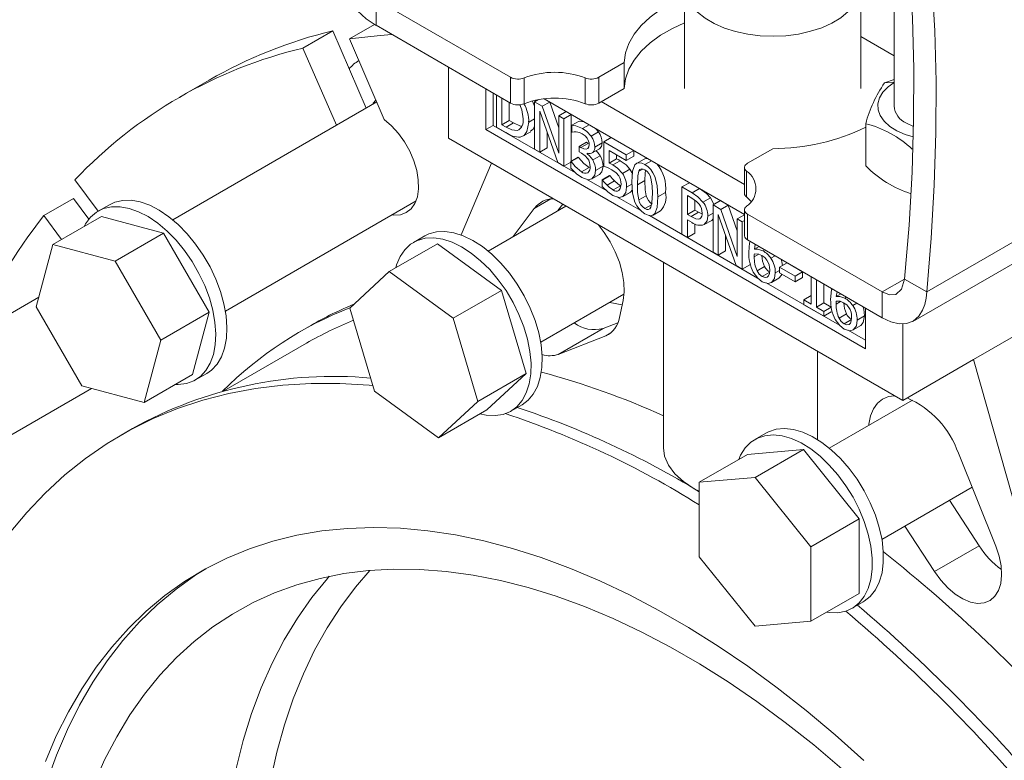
# Model space of a CAD drawing. Header units: millimetres. Extents: x 195 to 7681, y 65 to 5395.
# Tile 25 of 80: x 1307 to 1494, y 3596 to 3736. Entities that reach past the tile are written whole.
import ezdxf

# ---------------------------------------------------------------- set-up
doc = ezdxf.new("R2010")
doc.units = ezdxf.units.MM
doc.layers.add('COTAS', color=1, linetype='Continuous')
doc.styles.add('SLDTEXTSTYLE4', font='TXT', dxfattribs={"width": 0.605})
doc.dimstyles.new('SLDDIMSTYLE0', dxfattribs={"dimtxt": 45.5, "dimasz": 45.5, "dimexe": 0, "dimexo": 0.0625, "dimgap": 11.375, "dimtad": 1, "dimdec": 0, "dimrnd": 1e-09, "dimzin": 12, "dimdsep": 46, "dimtxsty": 'SLDTEXTSTYLE4', "dimsah": 1, "dimcen": 0.09, "dimadec": 0, "dimazin": 3, "dimtfac": 1, "dimtdec": 0, "dimtofl": 0, "dimtmove": 0, "dimatfit": 3, "dimfxl": 1, "dimfrac": 2, "dimtolj": 1, "dimtzin": 12, "dimarcsym": 0})

# ---------------------------------------------------------------- blocks, each defined once
blk = doc.blocks.new('_D_2')
at = {"layer": 'COTAS', "ltscale": 13, "transparency": 16777216}
for p, q in [((675.29, 3946.24), (361.5, 3765.09)), ((370.69, 3770.4), (1156.61, 3316.69)), ((1461.21, 3492.54), (1147.41, 3311.39))]:
    blk.add_line(p, q, dxfattribs=at)
for points in [[(370.69, 3770.4), (399.36, 3745.76), (406.36, 3757.88)], [(1156.61, 3316.69), (1127.93, 3341.33), (1120.93, 3329.21)]]:
    blk.add_solid(points, dxfattribs=at)
at = {"layer": 'COTAS', "ltscale": 13, "transparency": 16777216, "insert": (732.77, 3629.1), "char_height": 45.5, "attachment_point": 1, "rotation": 330.0027, "style": 'SLDTEXTSTYLE4'}
blk.add_mtext('1111', dxfattribs=at)

msp = doc.modelspace()

# ---------------------------------------------------------------- linework, layer by layer
at = {"color": 7, "linetype": 'Continuous', "lineweight": 18, "ltscale": 13}
for p, q in [((1433.54, 3742.64), (1433.54, 3723.04)), ((1467.04, 3723.04), (1467.04, 3742.64)), ((1374.94, 3739.95), (1400.51, 3725.18)), ((1374.94, 3739.95), (1374.94, 3735.05)), ((1473.36, 3738.8), (1473.36, 3719.74)), ((1366.72, 3734.01), (1361.06, 3730.74)), ((1366.72, 3734.01), (1373.08, 3719.35)), ((1374.67, 3735.22), (1369.88, 3732.46)), ((1400.51, 3720.28), (1374.94, 3735.05)), ((1376.5, 3717.2), (1369.88, 3732.46)), ((1467.04, 3732.91), (1473.36, 3729.26)), ((1361.06, 3730.74), (1367.42, 3716.08)), ((1371.67, 3728.35), (1371.66, 3728.34)), ((1388.73, 3727.09), (1388.73, 3713.61)), ((1417.25, 3725.18), (1422.05, 3727.96)), ((1422.05, 3727.96), (1422.05, 3723.06)), ((1343.24, 3724.65), (1337.58, 3721.38)), ((1400.51, 3725.18), (1400.51, 3720.28)), ((1403.09, 3720.16), (1403.09, 3725.06)), ((1414.67, 3725.06), (1414.67, 3720.16)), ((1417.25, 3720.28), (1417.25, 3725.18)), ((1471.56, 3724.1), (1473.36, 3724.74)), ((1395.8, 3715.25), (1395.8, 3723.01)), ((1422.05, 3723.06), (1417.25, 3720.28)), ((1471.56, 3724.1), (1473.36, 3724.26)), ((1397.21, 3716.06), (1397.21, 3722.19)), ((1397.81, 3721.85), (1397.81, 3715.72)), ((1398.84, 3716.16), (1398.84, 3721.25)), ((1405.82, 3720.95), (1405.06, 3720.51)), ((1406.86, 3721.11), (1444.95, 3699.12)), ((1406.86, 3721.11), (1407.95, 3720.48)), ((1375.07, 3720.5), (1336.32, 3698.12)), ((1400.26, 3720.43), (1400.26, 3716.97)), ((1405.06, 3720.51), (1405.06, 3711.53)), ((1406.53, 3719.67), (1405.06, 3720.51)), ((1407.95, 3720.48), (1406.53, 3719.67)), ((1409.67, 3710.75), (1406.53, 3719.67)), ((1407.95, 3720.48), (1409.67, 3715.59)), ((1444.95, 3704.84), (1417.72, 3720.56)), ((1405.06, 3717.31), (1403.94, 3716.66)), ((1406.03, 3718.72), (1409.47, 3708.99)), ((1406.03, 3710.98), (1406.03, 3718.72)), ((1411.08, 3718.68), (1409.67, 3717.86)), ((1409.67, 3717.86), (1409.67, 3710.75)), ((1410.63, 3717.3), (1409.67, 3717.86)), ((1412.04, 3718.12), (1410.63, 3717.3)), ((1410.63, 3708.32), (1410.63, 3717.3)), ((1411.08, 3718.68), (1412.04, 3718.12)), ((1412.04, 3718.12), (1412.04, 3709.28)), ((1395.8, 3715.25), (1397.21, 3716.06)), ((1467.92, 3673.61), (1395.8, 3715.25)), ((1412.86, 3707.03), (1397.21, 3716.06)), ((1397.81, 3715.72), (1399.6, 3714.69)), ((1400.26, 3716.97), (1398.84, 3716.16)), ((1399.63, 3715.7), (1398.84, 3716.16)), ((1401.04, 3716.52), (1399.63, 3715.7)), ((1400.26, 3716.97), (1401.04, 3716.52)), ((1413.55, 3716.88), (1412.14, 3716.07)), ((1412.14, 3716.07), (1412.14, 3714.79)), ((1413.55, 3716.88), (1414.47, 3716.72)), ((1415.42, 3716.17), (1414.17, 3715.45)), ((1416.66, 3715.46), (1417.22, 3714.81)), ((1467.98, 3716.37), (1467.98, 3708.36)), ((1475.7, 3716.48), (1477.05, 3715.85)), ((1475.7, 3716.48), (1475.7, 3716.48)), ((1388.73, 3713.61), (1475, 3663.81)), ((1402.91, 3714.04), (1404.32, 3714.85)), ((1407.44, 3714.72), (1407.44, 3711.79)), ((1412.14, 3714.79), (1412.2, 3714.76)), ((1417.22, 3714.81), (1415.8, 3713.99)), ((1419.64, 3713.73), (1418.23, 3712.92)), ((1419.64, 3713.73), (1423.91, 3711.27)), ((1479.59, 3684.43), (1532.62, 3715.05)), ((1405.06, 3711.53), (1406.03, 3710.98)), ((1407.44, 3711.79), (1406.03, 3710.98)), ((1414.92, 3712.85), (1413.51, 3712.03)), ((1413.51, 3712.03), (1413.51, 3711.03)), ((1413.86, 3711.83), (1413.51, 3712.03)), ((1415.27, 3712.64), (1413.86, 3711.83)), ((1414.92, 3712.85), (1415.27, 3712.64)), ((1415.98, 3710.81), (1417.4, 3711.63)), ((1417.91, 3712.75), (1416.5, 3711.93)), ((1418.23, 3712.92), (1418.23, 3708.29)), ((1422.49, 3710.45), (1418.23, 3712.92)), ((1445.53, 3708.86), (1450.34, 3711.63)), ((1413.34, 3710.03), (1411.92, 3709.21)), ((1413.41, 3709.98), (1412, 3709.17)), ((1413.34, 3710.03), (1413.41, 3709.98)), ((1413.51, 3711.03), (1413.95, 3710.78)), ((1415.06, 3710.67), (1415.06, 3710.76)), ((1417.52, 3710.3), (1416.11, 3709.48)), ((1419.23, 3711.28), (1422.49, 3709.4)), ((1419.23, 3708.89), (1419.23, 3711.28)), ((1420.64, 3709.7), (1419.23, 3708.89)), ((1420.64, 3710.47), (1420.64, 3709.7)), ((1423.91, 3711.27), (1422.49, 3710.45)), ((1422.49, 3709.4), (1422.49, 3710.45)), ((1423.91, 3710.21), (1422.49, 3709.4)), ((1423.91, 3711.27), (1423.91, 3710.21)), ((1425.85, 3709.65), (1424.44, 3708.83)), ((1476.92, 3678.83), (1530.33, 3709.66)), ((1396.9, 3708.9), (1391.14, 3695.24)), ((1409.47, 3708.99), (1410.63, 3708.32)), ((1411.92, 3709.07), (1410.63, 3708.32)), ((1411.92, 3709.21), (1411.92, 3707.94)), ((1412, 3709.17), (1411.92, 3709.21)), ((1415.4, 3708.05), (1413.98, 3707.24)), ((1418.06, 3708.33), (1416.65, 3707.51)), ((1421.35, 3709.35), (1419.93, 3708.53)), ((1423.15, 3707.75), (1421.74, 3706.93)), ((1425.62, 3707.77), (1424.86, 3707.33)), ((1427.27, 3709.33), (1426.02, 3708.6)), ((1444.95, 3708.04), (1444.95, 3703.14)), ((1417.38, 3706.7), (1415.96, 3705.88)), ((1419.32, 3706.53), (1417.9, 3705.71)), ((1419.39, 3706.49), (1417.98, 3705.67)), ((1419.32, 3706.53), (1419.39, 3706.49)), ((1445.32, 3702.47), (1445.32, 3707.37)), ((1322.13, 3699.75), (1317.72, 3705.71)), ((1418.76, 3703.63), (1414.91, 3705.85)), ((1417.9, 3705.71), (1417.9, 3704.44)), ((1417.98, 3705.67), (1417.9, 3705.71)), ((1420.23, 3705.52), (1418.82, 3704.71)), ((1421.37, 3704.6), (1419.96, 3703.79)), ((1423.56, 3704.89), (1422.54, 3704.3)), ((1426, 3705.56), (1424.59, 3704.75)), ((1434.47, 3705.17), (1433.06, 3704.36)), ((1433.06, 3704.36), (1433.06, 3695.37)), ((1435.01, 3703.23), (1433.06, 3704.36)), ((1434.47, 3705.17), (1436.42, 3704.04)), ((1436.42, 3704.04), (1435.01, 3703.23)), ((1317.48, 3702.19), (1311.82, 3698.93)), ((1317.48, 3702.19), (1320.4, 3698.26)), ((1425.14, 3699.94), (1420.71, 3702.5)), ((1421.79, 3702.5), (1423.21, 3703.32)), ((1423.26, 3703.35), (1421.85, 3702.53)), ((1423.64, 3703.8), (1423.26, 3703.35)), ((1426.26, 3702.7), (1424.85, 3701.89)), ((1429.91, 3703.31), (1428.5, 3702.49)), ((1434.09, 3702.72), (1434.95, 3702.23)), ((1434.09, 3699.14), (1434.09, 3702.72)), ((1438.46, 3702.31), (1437.05, 3701.49)), ((1324.28, 3700.99), (1322.16, 3699.77)), ((1346.31, 3680.8), (1382.54, 3701.72)), ((1411.02, 3700.74), (1396.22, 3692.2)), ((1401.01, 3694.96), (1405.01, 3700.3)), ((1408.13, 3702.1), (1405.01, 3700.3)), ((1410.42, 3701.09), (1409.5, 3699.86)), ((1427.26, 3700.97), (1426.02, 3700.25)), ((1435.5, 3701.85), (1435.5, 3699.96)), ((1440.37, 3701.77), (1438.96, 3700.95)), ((1438.96, 3700.95), (1438.96, 3691.97)), ((1440.43, 3700.1), (1438.96, 3700.95)), ((1440.37, 3701.77), (1441.84, 3700.92)), ((1441.84, 3700.92), (1440.43, 3700.1)), ((1441.84, 3700.92), (1443.56, 3696.02)), ((1311.82, 3698.93), (1315.19, 3694.38)), ((1322.75, 3698.75), (1313.56, 3693.44)), ((1334.58, 3695.58), (1322.75, 3698.75)), ((1447.43, 3687.07), (1426.89, 3698.93)), ((1427.58, 3699.02), (1429, 3699.84)), ((1435.5, 3699.96), (1434.09, 3699.14)), ((1434.8, 3698.74), (1434.09, 3699.14)), ((1436.21, 3699.55), (1434.8, 3698.74)), ((1435.5, 3699.96), (1436.21, 3699.55)), ((1436.21, 3699.55), (1436.82, 3699.28)), ((1438.96, 3699.38), (1437.97, 3698.81)), ((1439.92, 3699.16), (1443.36, 3689.42)), ((1439.92, 3691.41), (1439.92, 3699.16)), ((1443.56, 3691.18), (1440.43, 3700.1)), ((1444.95, 3699.09), (1443.56, 3698.29)), ((1444.95, 3700.01), (1444.95, 3695.11)), ((1471.11, 3684.43), (1445.53, 3699.2)), ((1445.53, 3694.3), (1445.53, 3699.2)), ((1434.09, 3698.12), (1434.97, 3697.62)), ((1434.09, 3694.78), (1434.09, 3698.12)), ((1435.5, 3697.36), (1435.5, 3695.59)), ((1438.71, 3698.02), (1437.29, 3697.21)), ((1438.96, 3698.3), (1438.71, 3698.02)), ((1444.52, 3697.74), (1443.56, 3698.29)), ((1443.56, 3698.29), (1443.56, 3691.18)), ((1444.95, 3697.98), (1444.52, 3697.74)), ((1444.52, 3688.75), (1444.52, 3697.74)), ((1334.58, 3695.58), (1325.39, 3690.27)), ((1343.24, 3680.58), (1334.58, 3695.58)), ((1384.18, 3695.06), (1382.06, 3693.84)), ((1433.06, 3695.37), (1434.09, 3694.78)), ((1435.5, 3695.59), (1434.09, 3694.78)), ((1441.34, 3695.16), (1441.34, 3692.23)), ((1313.56, 3693.44), (1310.39, 3681.61)), ((1325.39, 3690.27), (1313.56, 3693.44)), ((1386.63, 3693.59), (1377.43, 3688.28)), ((1398.77, 3684.73), (1386.63, 3693.59)), ((1445.53, 3694.3), (1471.11, 3679.53)), ((1447.7, 3693.04), (1446.82, 3692.54)), ((1438.96, 3691.97), (1439.92, 3691.41)), ((1441.34, 3692.23), (1439.92, 3691.41)), ((1447.65, 3691.6), (1446.8, 3691.11)), ((1448.78, 3692.42), (1448.44, 3692.23)), ((1450.75, 3691.29), (1449.95, 3690.83)), ((1334.05, 3675.27), (1325.39, 3690.27)), ((1429.54, 3690.05), (1429.54, 3654.84)), ((1443.36, 3689.42), (1444.52, 3688.75)), ((1445.94, 3689.57), (1444.52, 3688.75)), ((1448.77, 3689.24), (1447.36, 3688.42)), ((1453.03, 3689.95), (1451.62, 3689.13)), ((1454.56, 3687.43), (1451.62, 3689.13)), ((1451.62, 3689.13), (1451.62, 3688.04)), ((1453.03, 3689.95), (1455.98, 3688.25)), ((1377.43, 3688.28), (1369.98, 3681.37)), ((1389.58, 3679.43), (1377.43, 3688.28)), ((1449.74, 3688.17), (1448.33, 3687.35)), ((1451.62, 3688.52), (1450.79, 3688.05)), ((1451.62, 3688.04), (1454.56, 3686.34)), ((1455.98, 3688.25), (1454.56, 3687.43)), ((1454.56, 3686.34), (1454.56, 3687.43)), ((1455.98, 3688.25), (1455.98, 3687.16)), ((1457.62, 3687.32), (1457.62, 3682.11)), ((1462.99, 3678.09), (1449.07, 3686.13)), ((1451.48, 3687.03), (1450.06, 3686.21)), ((1455.98, 3687.16), (1454.56, 3686.34)), ((1458.62, 3681.53), (1458.62, 3686.74)), ((1460.04, 3685.92), (1460.04, 3682.35)), ((1475.35, 3686.88), (1471.11, 3684.43)), ((1477.22, 3685.8), (1475.35, 3686.88)), ((1479.59, 3684.43), (1477.22, 3685.8)), ((1310.88, 3683.43), (1290.47, 3671.65)), ((1398.77, 3684.73), (1389.58, 3679.43)), ((1403.45, 3668.96), (1398.77, 3684.73)), ((1406.22, 3674.87), (1422.03, 3684)), ((1457.62, 3683.74), (1456.21, 3682.93)), ((1463.26, 3684.06), (1462.38, 3683.56)), ((1464.34, 3683.44), (1464, 3683.25)), ((1471.11, 3684.43), (1471.11, 3679.53)), ((1310.39, 3681.61), (1319.05, 3666.61)), ((1421.68, 3681.97), (1419.34, 3682.45)), ((1421.86, 3682.82), (1421.17, 3679.56)), ((1456.21, 3682.93), (1456.21, 3682.01)), ((1457.62, 3682.11), (1456.21, 3682.93)), ((1456.21, 3682.01), (1460, 3679.82)), ((1460.04, 3682.35), (1458.62, 3681.53)), ((1461.42, 3681.55), (1460, 3680.73)), ((1460.04, 3682.35), (1461.42, 3681.55)), ((1463.2, 3682.62), (1462.36, 3682.13)), ((1466.3, 3682.31), (1465.51, 3681.85)), ((1343.24, 3680.58), (1334.05, 3675.27)), ((1340.07, 3668.75), (1343.24, 3680.58)), ((1369.98, 3681.37), (1374.66, 3665.59)), ((1460, 3680.73), (1458.62, 3681.53)), ((1460, 3679.82), (1460, 3680.73)), ((1461.42, 3680.63), (1460, 3679.82)), ((1464.33, 3680.26), (1462.91, 3679.44)), ((1467.76, 3679.88), (1466.35, 3679.06)), ((1467.92, 3681.37), (1467.92, 3673.61)), ((1362.58, 3678.08), (1360.46, 3676.86)), ((1394.26, 3663.65), (1389.58, 3679.43)), ((1418.06, 3677.48), (1420.88, 3678.58)), ((1465.3, 3679.19), (1463.89, 3678.37)), ((1467.03, 3678.05), (1465.62, 3677.23)), ((1475, 3663.81), (1475, 3678.39)), ((1409.57, 3672.58), (1418.06, 3677.48)), ((1418.57, 3676.1), (1409.57, 3672.58)), ((1418.57, 3676.1), (1419.53, 3676.65)), ((1467.92, 3675.24), (1464.62, 3677.15)), ((1488.43, 3671.57), (1496.92, 3676.47)), ((1330.88, 3663.44), (1334.05, 3675.27)), ((1361.71, 3674.69), (1346.04, 3665.65)), ((1458.79, 3673.17), (1458.79, 3656.41)), ((1475, 3663.81), (1488.43, 3671.57)), ((1508.94, 3599.28), (1488.43, 3671.57)), ((1340.07, 3668.75), (1330.88, 3663.44)), ((1340.66, 3667.72), (1342.78, 3668.95)), ((1403.45, 3668.96), (1394.26, 3663.65)), ((1396, 3662.04), (1403.45, 3668.96)), ((1319.05, 3666.61), (1330.88, 3663.44)), ((1300.47, 3654.33), (1320.89, 3666.12)), ((1374.66, 3665.59), (1386.81, 3656.74)), ((1386.81, 3656.74), (1394.26, 3663.65)), ((1400.56, 3661.8), (1402.68, 3663.02)), ((1476.87, 3663.9), (1461.05, 3654.77)), ((1396, 3662.04), (1386.81, 3656.74)), ((1328.64, 3658.49), (1326.52, 3657.26)), ((1449.02, 3657.63), (1446.9, 3656.41)), ((1445.54, 3653.58), (1436.35, 3648.28)), ((1456.15, 3654.53), (1445.54, 3653.58)), ((1456.15, 3654.53), (1446.96, 3649.22)), ((1466.76, 3641.34), (1456.15, 3654.53)), ((1485.58, 3653.79), (1492.67, 3636.14)), ((1446.96, 3649.22), (1436.35, 3648.28)), ((1436.35, 3648.28), (1436.35, 3634.13)), ((1457.56, 3636.03), (1446.96, 3649.22)), ((1471.05, 3637.44), (1488.18, 3647.33)), ((1483.92, 3644.87), (1489.51, 3636.24)), ((1466.76, 3641.34), (1457.56, 3636.03)), ((1466.76, 3627.19), (1466.76, 3641.34)), ((1481.02, 3631.34), (1475.43, 3639.97)), ((1457.56, 3621.89), (1457.56, 3636.03)), ((1481.02, 3631.34), (1489.51, 3636.24)), ((1436.35, 3634.13), (1446.96, 3620.94)), ((1466.76, 3627.19), (1457.56, 3621.89)), ((1465.4, 3624.37), (1467.52, 3625.59)), ((1446.96, 3620.94), (1457.56, 3621.89))]:
    msp.add_line(p, q, dxfattribs=at)
at = {"color": 7, "linetype": 'Continuous', "lineweight": 18, "ltscale": 13, "flags": 128}
for points in [[(1459.44, 3821.41), (1462.37, 3813.96), (1465.05, 3806.25), (1467.46, 3798.29), (1469.61, 3790.1), (1471.49, 3781.68), (1473.11, 3773.03), (1474.45, 3764.18), (1475.52, 3755.12), (1476.32, 3745.87), (1476.84, 3736.44), (1477.09, 3726.83), (1477.07, 3717.06), (1476.77, 3707.14), (1476.2, 3697.08), (1475.35, 3686.88)], [(1479.59, 3684.43), (1480.44, 3694.63), (1481.01, 3704.69), (1481.31, 3714.61), (1481.34, 3724.38), (1481.09, 3733.99), (1480.56, 3743.42), (1479.76, 3752.67), (1478.69, 3761.73), (1477.35, 3770.58), (1475.74, 3779.23), (1473.85, 3787.65), (1471.7, 3795.84), (1469.29, 3803.8), (1466.62, 3811.51), (1463.68, 3818.96)], [(1467.04, 3742.64), (1466.95, 3741.63), (1466.52, 3740.25), (1465.74, 3738.91), (1464.64, 3737.65), (1463.22, 3736.49), (1461.54, 3735.47), (1459.61, 3734.6), (1457.48, 3733.91), (1455.2, 3733.39), (1452.82, 3733.08), (1450.38, 3732.97), (1447.94, 3733.06), (1445.55, 3733.36), (1443.26, 3733.86), (1441.13, 3734.54), (1439.18, 3735.4), (1437.47, 3736.41), (1436.04, 3737.56), (1434.91, 3738.81), (1434.11, 3740.14), (1433.65, 3741.53), (1433.54, 3742.64)], [(1433.54, 3742.64), (1433.65, 3741.53), (1434.11, 3740.14), (1434.91, 3738.81), (1436.04, 3737.56), (1437.47, 3736.41), (1439.18, 3735.4), (1441.13, 3734.54), (1443.26, 3733.86), (1445.55, 3733.36), (1447.94, 3733.06), (1450.38, 3732.97), (1452.82, 3733.08), (1455.2, 3733.39), (1457.48, 3733.91), (1459.61, 3734.6), (1461.54, 3735.47), (1463.22, 3736.49), (1464.64, 3737.65), (1465.74, 3738.91), (1466.52, 3740.25), (1466.95, 3741.63), (1467.04, 3742.64)], [(1433.54, 3740.41), (1431.26, 3739.36), (1429, 3738.05), (1427.01, 3736.6), (1425.33, 3735.03), (1423.98, 3733.36), (1422.98, 3731.61), (1422.33, 3729.8), (1422.05, 3727.96)], [(1422.05, 3723.06), (1422.33, 3724.9), (1422.98, 3726.71), (1423.98, 3728.46), (1425.33, 3730.13), (1427.01, 3731.7), (1429, 3733.15), (1431.26, 3734.46), (1433.54, 3735.51)], [(1377.94, 3733.32), (1375.75, 3733.14), (1369.88, 3732.46)], [(1473.36, 3724.19), (1472.24, 3723.39), (1471.25, 3722.39), (1470.6, 3721.31), (1470.28, 3720.17), (1470.33, 3719.03), (1470.73, 3717.9), (1471.47, 3716.83), (1472.53, 3715.86), (1473.87, 3715.01), (1475.45, 3714.32), (1477, 3713.85)], [(1374.92, 3720.84), (1374.42, 3720.24), (1374.31, 3720.06)], [(1402.26, 3719.98), (1402.63, 3719.02), (1402.86, 3717.3)], [(1404.66, 3720.62), (1405.04, 3719.69), (1405.06, 3719.5)], [(1377.96, 3699.07), (1378.32, 3699.03), (1379.57, 3699.09), (1380.68, 3699.49), (1381.61, 3700.21), (1382.32, 3701.23), (1382.8, 3702.51), (1383.02, 3704.02), (1382.97, 3705.69), (1382.67, 3707.48), (1382.12, 3709.32), (1381.33, 3711.15), (1380.34, 3712.91), (1379.18, 3714.54), (1377.88, 3715.99), (1376.5, 3717.2)], [(1401.78, 3715.06), (1400.71, 3715.18), (1399.63, 3715.7)], [(1401.04, 3716.52), (1402.38, 3715.91), (1402.64, 3715.9)], [(1402.35, 3713.82), (1403.07, 3714.16), (1403.61, 3714.88), (1403.94, 3716.66)], [(1405.06, 3715.9), (1404.82, 3715.34), (1404.26, 3714.96)], [(1414.17, 3715.45), (1412.92, 3715.95), (1412.14, 3716.07)], [(1415.8, 3713.99), (1414.99, 3714.88), (1414.17, 3715.45)], [(1412.2, 3714.76), (1412.58, 3714.82), (1412.97, 3714.82)], [(1412.97, 3714.82), (1413.59, 3714.68), (1414.08, 3714.46)], [(1414.08, 3714.46), (1414.65, 3714.05), (1415.03, 3713.63)], [(1415.44, 3712.42), (1415.38, 3711.96), (1415.19, 3711.66), (1414.89, 3711.53), (1414.42, 3711.58), (1413.86, 3711.83)], [(1417.91, 3712.75), (1417.78, 3712.05), (1417.4, 3711.63)], [(1413.41, 3709.98), (1414.43, 3708.81), (1415.4, 3708.05)], [(1413.95, 3710.78), (1414.67, 3710.27), (1415.12, 3709.78)], [(1416.11, 3709.48), (1415.52, 3710.24), (1415.06, 3710.67)], [(1416.73, 3711.24), (1417.07, 3710.92), (1417.52, 3710.3)], [(1420.64, 3709.7), (1421.06, 3709.51), (1421.35, 3709.35)], [(1411.92, 3707.94), (1413.02, 3706.88), (1414.05, 3706.16)], [(1413.98, 3707.24), (1412.75, 3708.26), (1412, 3709.17)], [(1418.06, 3708.33), (1417.84, 3707.22), (1417.38, 3706.7)], [(1418.23, 3708.29), (1419.01, 3707.99), (1419.76, 3707.62)], [(1419.93, 3708.53), (1419.56, 3708.74), (1419.23, 3708.89)], [(1421.74, 3706.93), (1420.84, 3707.92), (1419.93, 3708.53)], [(1421.35, 3709.35), (1422.46, 3708.56), (1423.15, 3707.75)], [(1423.15, 3707.75), (1423.53, 3707.1), (1423.64, 3706.81)], [(1426.02, 3708.6), (1425.42, 3708.87), (1424.91, 3708.96), (1424.48, 3708.86), (1424.13, 3708.56), (1423.68, 3707.38), (1423.53, 3705.36)], [(1424.86, 3707.33), (1425.08, 3707.66), (1425.37, 3707.79), (1425.66, 3707.76), (1426.02, 3707.6)], [(1428.5, 3702.49), (1428.35, 3704.63), (1427.9, 3706.35), (1427.55, 3707.06), (1427.13, 3707.67), (1426.61, 3708.18), (1426.02, 3708.6)], [(1445.32, 3707.37), (1445.14, 3707.55), (1445.02, 3707.73), (1444.95, 3707.93), (1444.95, 3708.14), (1445.01, 3708.34), (1445.13, 3708.53), (1445.31, 3708.7), (1445.53, 3708.86)], [(1414.05, 3706.16), (1415.25, 3705.73), (1415.96, 3705.88)], [(1415.96, 3705.88), (1416.51, 3706.6), (1416.65, 3707.51)], [(1419.39, 3706.49), (1419.79, 3705.99), (1420.23, 3705.52)], [(1419.76, 3707.62), (1420.57, 3707.04), (1421.04, 3706.47)], [(1424.59, 3704.75), (1424.66, 3706.45), (1424.86, 3707.33)], [(1426.15, 3707.5), (1426.04, 3706.95), (1426, 3705.56)], [(1427.16, 3706.01), (1427.39, 3704.57), (1427.44, 3703.11)], [(1417.9, 3704.44), (1418.97, 3703.42), (1419.94, 3702.76)], [(1418.82, 3704.71), (1418.27, 3705.3), (1417.98, 3705.67)], [(1419.96, 3703.79), (1419.32, 3704.24), (1418.82, 3704.71)], [(1420.23, 3705.52), (1420.86, 3704.95), (1421.37, 3704.6)], [(1421.48, 3704.92), (1421.35, 3704.07), (1421.08, 3703.68)], [(1421.85, 3702.53), (1422.4, 3703.31), (1422.54, 3704.3)], [(1423.53, 3705.36), (1423.68, 3703.21), (1424.13, 3701.49), (1424.47, 3700.79), (1424.9, 3700.18), (1425.42, 3699.67), (1426.02, 3699.25)], [(1424.85, 3701.89), (1424.62, 3703.3), (1424.59, 3704.75)], [(1426, 3705.56), (1426.06, 3703.8), (1426.26, 3702.7)], [(1436.42, 3704.04), (1437.72, 3703.13), (1438.46, 3702.31)], [(1419.94, 3702.76), (1421.15, 3702.35), (1421.85, 3702.53)], [(1426.02, 3699.25), (1426.61, 3698.98), (1427.12, 3698.9), (1427.55, 3699), (1427.89, 3699.3), (1428.35, 3700.49), (1428.5, 3702.49)], [(1427.44, 3703.11), (1427.36, 3701.38), (1427.16, 3700.53)], [(1434.95, 3702.23), (1435.84, 3701.62), (1436.33, 3701.09)], [(1437.05, 3701.49), (1436.07, 3702.51), (1435.01, 3703.23)], [(1438.46, 3702.31), (1438.89, 3701.62), (1439.13, 3701.05)], [(1445.32, 3702.47), (1446.11, 3701.71), (1446.22, 3701.58)], [(1336.82, 3666.87), (1337.35, 3666.86), (1338.91, 3667.04), (1340.33, 3667.55), (1341.58, 3668.37), (1342.62, 3669.49), (1343.45, 3670.89), (1344.05, 3672.54), (1344.4, 3674.41), (1344.49, 3676.46), (1344.33, 3678.65), (1343.92, 3680.94), (1343.27, 3683.29), (1342.38, 3685.64), (1341.28, 3687.96), (1339.99, 3690.19), (1338.54, 3692.3), (1336.94, 3694.24), (1335.24, 3695.98), (1333.46, 3697.48), (1331.64, 3698.72), (1329.82, 3699.66), (1328.03, 3700.29), (1326.3, 3700.6), (1324.67, 3700.58), (1323.18, 3700.24), (1321.84, 3699.57), (1320.7, 3698.6), (1319.76, 3697.33), (1319.5, 3696.87)], [(1342.78, 3668.95), (1343.7, 3669.59), (1344.75, 3670.72), (1345.57, 3672.12), (1346.17, 3673.77), (1346.52, 3675.63), (1346.61, 3677.68), (1346.45, 3679.87), (1346.04, 3682.16), (1345.39, 3684.51), (1344.5, 3686.86), (1343.41, 3689.18), (1342.11, 3691.42), (1340.66, 3693.53), (1339.06, 3695.47), (1337.36, 3697.21), (1335.58, 3698.71), (1333.76, 3699.94), (1331.94, 3700.88), (1330.15, 3701.52), (1328.42, 3701.83), (1326.8, 3701.81), (1325.3, 3701.46), (1324.28, 3700.99)], [(1427.16, 3700.53), (1426.95, 3700.2), (1426.66, 3700.06), (1426.36, 3700.09), (1426.02, 3700.25)], [(1445.53, 3699.2), (1445.31, 3699.35), (1445.13, 3699.53), (1445.01, 3699.72), (1444.95, 3699.92), (1444.95, 3700.12), (1445.02, 3700.32), (1445.14, 3700.51), (1445.32, 3700.68)], [(1436.45, 3698.32), (1436.13, 3698.22), (1435.72, 3698.29), (1434.8, 3698.74)], [(1437.29, 3697.21), (1437.83, 3697.91), (1437.97, 3698.81)], [(1417.14, 3697.21), (1418.28, 3695.74), (1419.43, 3693.93), (1420.4, 3692.03), (1421.17, 3690.07), (1421.71, 3688.12), (1422.01, 3686.22), (1422.06, 3684.44), (1421.86, 3682.82)], [(1394.67, 3661.28), (1395.89, 3661.02), (1397.55, 3660.94), (1399.09, 3661.18), (1400.48, 3661.75), (1401.69, 3662.63), (1402.7, 3663.81), (1403.48, 3665.25), (1404.03, 3666.95), (1404.33, 3668.85), (1404.38, 3670.93), (1404.17, 3673.14), (1403.72, 3675.45), (1403.02, 3677.8), (1402.09, 3680.15), (1400.96, 3682.45), (1399.63, 3684.67), (1398.15, 3686.75), (1396.53, 3688.66), (1394.81, 3690.36), (1393.02, 3691.81), (1391.2, 3692.99), (1389.38, 3693.87), (1387.6, 3694.45), (1385.89, 3694.69), (1384.28, 3694.61), (1382.82, 3694.21), (1381.51, 3693.48), (1380.4, 3692.45), (1379.51, 3691.14), (1378.84, 3689.56), (1378.67, 3689)], [(1402.68, 3663.02), (1403.81, 3663.85), (1404.82, 3665.03), (1405.6, 3666.48), (1406.15, 3668.17), (1406.45, 3670.08), (1406.5, 3672.16), (1406.3, 3674.37), (1405.84, 3676.67), (1405.14, 3679.02), (1404.21, 3681.37), (1403.08, 3683.68), (1401.75, 3685.89), (1400.27, 3687.98), (1398.65, 3689.88), (1396.93, 3691.58), (1395.14, 3693.03), (1393.32, 3694.21), (1391.5, 3695.1), (1389.72, 3695.67), (1388.01, 3695.92), (1386.4, 3695.84), (1384.94, 3695.43), (1384.18, 3695.06)], [(1446.02, 3694.01), (1445.91, 3693.78), (1445.75, 3691.99)], [(1446.82, 3692.54), (1446.97, 3693.46), (1446.98, 3693.46)], [(1446.8, 3691.11), (1446.81, 3691.45), (1446.82, 3691.67)], [(1448.44, 3692.23), (1447.49, 3692.57), (1446.82, 3692.54)], [(1446.82, 3691.67), (1447.58, 3691.63), (1448.21, 3691.36)], [(1448.21, 3691.36), (1448.8, 3690.94), (1449.21, 3690.48)], [(1451.88, 3690.63), (1452.05, 3690.16), (1452.14, 3689.43)], [(1446.61, 3688.18), (1447.47, 3687.02), (1448.32, 3686.37)], [(1448.33, 3687.35), (1447.76, 3687.82), (1447.36, 3688.42)], [(1449.73, 3688.61), (1449.68, 3687.94), (1449.52, 3687.47), (1449.25, 3687.22), (1448.84, 3687.16), (1448.33, 3687.35)], [(1450.06, 3686.21), (1450.64, 3687), (1450.79, 3688.05)], [(1452, 3687.82), (1451.96, 3687.59), (1451.48, 3687.03)], [(1448.32, 3686.37), (1449.38, 3686.03), (1450.06, 3686.21)], [(1475.35, 3686.88), (1474.78, 3684.94), (1473.69, 3683.93), (1472.5, 3683.87), (1471.11, 3684.43)], [(1461.58, 3685.03), (1461.47, 3684.8), (1461.31, 3683.01)], [(1462.38, 3683.56), (1462.53, 3684.47), (1462.53, 3684.48)], [(1464, 3683.25), (1463.05, 3683.59), (1462.38, 3683.56)], [(1471.11, 3679.53), (1472.75, 3678.76), (1474.3, 3678.37), (1475.72, 3678.41), (1476.97, 3678.86), (1478.07, 3679.8), (1478.79, 3680.97), (1479.19, 3682.05), (1479.45, 3683.22), (1479.59, 3684.43)], [(1462.36, 3682.13), (1462.37, 3682.47), (1462.38, 3682.69)], [(1462.38, 3682.69), (1463.14, 3682.65), (1463.77, 3682.38)], [(1463.77, 3682.38), (1464.36, 3681.96), (1464.76, 3681.5)], [(1467.43, 3681.65), (1467.6, 3681.18), (1467.76, 3679.88)], [(1467.76, 3679.88), (1467.52, 3678.61), (1467.03, 3678.05)], [(1462.16, 3679.2), (1463.03, 3678.04), (1463.88, 3677.39)], [(1463.89, 3678.37), (1463.32, 3678.84), (1462.91, 3679.44)], [(1465.29, 3679.63), (1465.24, 3678.96), (1465.08, 3678.49), (1464.81, 3678.24), (1464.39, 3678.18), (1463.89, 3678.37)], [(1465.62, 3677.23), (1466.2, 3678.02), (1466.35, 3679.06)], [(1463.88, 3677.39), (1464.94, 3677.05), (1465.62, 3677.23)], [(1374.35, 3666.65), (1373.63, 3666.72), (1368.06, 3667.05), (1362.6, 3667.07), (1357.26, 3666.75), (1352.05, 3666.12), (1346.96, 3665.17), (1342.02, 3663.89), (1337.23, 3662.3), (1332.6, 3660.39), (1328.14, 3658.17), (1323.85, 3655.64), (1319.74, 3652.81), (1315.82, 3649.68), (1312.1, 3646.25), (1308.57, 3642.54), (1305.26, 3638.54)], [(1468.56, 3659.1), (1468.58, 3659.34), (1468.88, 3660.88), (1469.43, 3662.21), (1470.19, 3663.28), (1471.17, 3664.07), (1472.32, 3664.55), (1473.45, 3664.7)], [(1460.56, 3623.62), (1461.05, 3623.55), (1462.69, 3623.53), (1464.2, 3623.83), (1465.56, 3624.46), (1466.73, 3625.4), (1467.7, 3626.63), (1468.44, 3628.12), (1468.94, 3629.86), (1469.2, 3631.8), (1469.2, 3633.91), (1468.94, 3636.14), (1468.44, 3638.46), (1467.7, 3640.81), (1466.73, 3643.16), (1465.56, 3645.45), (1464.2, 3647.64), (1462.69, 3649.69), (1461.05, 3651.56), (1459.31, 3653.22), (1457.52, 3654.62), (1455.69, 3655.75), (1453.88, 3656.58), (1452.11, 3657.09), (1450.41, 3657.28), (1448.83, 3657.13), (1447.4, 3656.67), (1446.13, 3655.88), (1445.05, 3654.8), (1444.2, 3653.43), (1443.84, 3652.6)], [(1467.52, 3625.59), (1467.68, 3625.69), (1468.85, 3626.62), (1469.82, 3627.85), (1470.56, 3629.35), (1471.07, 3631.08), (1471.32, 3633.03), (1471.32, 3635.13), (1471.07, 3637.37), (1470.56, 3639.68), (1469.82, 3642.04), (1468.85, 3644.38), (1467.68, 3646.67), (1466.32, 3648.87), (1464.81, 3650.92), (1463.17, 3652.79), (1461.43, 3654.44), (1459.64, 3655.85), (1457.81, 3656.97), (1456, 3657.8), (1454.23, 3658.31), (1452.54, 3658.5), (1450.95, 3658.36), (1449.52, 3657.89), (1449.02, 3657.63)], [(1436.35, 3646.59), (1435.4, 3647.07), (1433.38, 3648.41), (1431.71, 3649.92), (1430.49, 3651.55), (1429.76, 3653.23), (1429.55, 3654.84)], [(1467.61, 3595.49), (1462.18, 3600.33), (1456.68, 3604.93), (1451.14, 3609.28), (1445.56, 3613.36), (1439.95, 3617.17), (1434.32, 3620.71), (1428.69, 3623.96), (1423.07, 3626.92), (1417.46, 3629.58), (1411.88, 3631.94), (1406.33, 3634), (1400.84, 3635.74), (1395.4, 3637.18), (1390.04, 3638.29), (1384.76, 3639.08), (1379.57, 3639.56), (1374.48, 3639.71), (1369.5, 3639.54), (1364.65, 3639.06), (1359.92, 3638.25), (1355.34, 3637.12), (1350.9, 3635.67), (1346.62, 3633.91), (1342.51, 3631.84), (1338.57, 3629.47), (1334.82, 3626.79), (1331.25, 3623.82), (1327.88, 3620.55), (1324.71, 3617), (1321.75, 3613.18), (1319.01, 3609.08), (1316.49, 3604.73), (1314.19, 3600.12), (1312.12, 3595.26)], [(1492.67, 3636.14), (1493.31, 3634.26), (1493.69, 3632.41), (1493.79, 3630.68), (1493.63, 3629.1), (1493.2, 3627.74), (1492.52, 3626.65), (1491.61, 3625.86), (1490.5, 3625.41), (1489.24, 3625.3), (1487.86, 3625.54), (1486.42, 3626.13), (1484.97, 3627.04), (1483.55, 3628.24), (1482.22, 3629.69), (1481.02, 3631.34)], [(1342.58, 3631.88), (1340.69, 3630.69), (1336.94, 3628.01), (1333.37, 3625.04), (1330, 3621.78), (1326.83, 3618.23), (1323.88, 3614.4), (1321.13, 3610.31), (1318.61, 3605.95), (1316.31, 3601.34), (1314.24, 3596.49), (1312.41, 3591.4)], [(1463.42, 3593.9), (1458.09, 3598.41), (1452.7, 3602.66), (1447.28, 3606.65), (1441.83, 3610.37), (1436.37, 3613.81), (1430.89, 3616.97), (1425.43, 3619.84), (1419.98, 3622.41), (1414.55, 3624.68), (1409.17, 3626.64), (1403.84, 3628.3), (1398.57, 3629.63), (1393.37, 3630.65), (1388.26, 3631.35), (1383.24, 3631.73), (1378.33, 3631.79), (1373.53, 3631.53), (1368.85, 3630.95), (1364.31, 3630.04), (1359.91, 3628.82), (1355.67, 3627.28), (1351.58, 3625.43), (1347.67, 3623.27), (1343.93, 3620.81), (1340.38, 3618.05), (1337.03, 3615), (1333.87, 3611.65), (1330.92, 3608.03), (1328.19, 3604.14), (1325.67, 3599.98), (1323.37, 3595.57), (1321.31, 3590.91)], [(1373.78, 3631.55), (1371.02, 3628.38), (1368.22, 3624.65), (1365.63, 3620.67), (1363.27, 3616.42), (1361.13, 3611.92), (1359.22, 3607.19), (1357.54, 3602.22), (1356.11, 3597.04), (1354.91, 3591.64)], [(1348.34, 3593.92), (1349.7, 3599.26), (1351.3, 3604.38), (1353.13, 3609.28), (1355.19, 3613.94), (1357.49, 3618.35), (1360.01, 3622.51), (1362.74, 3626.4), (1365.69, 3630.02), (1366.05, 3630.43)]]:
    msp.add_lwpolyline(points, dxfattribs=at)
at = {"color": 7, "linetype": 'Continuous', "lineweight": 18, "ltscale": 169}
for centre, radius, start, end in [((1383.66, 3749.88), 17.21, 180.4537, 239.5463), ((1387.47, 3647.8), 88.67, 103.5342, 119.9237), ((1381.65, 3645.05), 88.13, 103.5079, 136.5028), ((1374.9, 3722.78), 6.44, 120.2006, 141.5641), ((1401.94, 3727.97), 3.13, 242.9057, 291.5471), ((1408.88, 3710.06), 16.08, 68.8871, 111.1129), ((1415.82, 3727.97), 3.13, 248.4529, 297.0943), ((1491.61, 3710.1), 24.46, 145.0722, 165.1309), ((1408.88, 3705.16), 16.08, 68.8871, 111.1129), ((1401.94, 3723.07), 3.13, 242.9057, 291.5471), ((1397.74, 3716.91), 6.2, 357.7106, 31.4011), ((1415.82, 3723.07), 3.13, 248.4529, 297.0943), ((1477.3, 3720.09), 3.95, 184.8917, 246.212), ((1400.91, 3716.86), 2, 295.7268, 12.6585), ((1450.31, 3751.82), 40.19, 270.0314, 296.0704), ((1462.98, 3696.75), 20.25, 46.8896, 75.7243), ((1402.27, 3718.37), 4.55, 233.9674, 270.9926), ((1413.35, 3712.39), 2.09, 0.8472, 36.5116), ((1413.02, 3711.91), 3.48, 0.3952, 36.8123), ((1414.37, 3712.71), 3.54, 0.7401, 36.4674), ((1415.44, 3711.76), 1.07, 249.1914, 9.5521), ((1412.99, 3708.29), 2.61, 358.1829, 34.8669), ((1414.3, 3708.35), 3.76, 359.5833, 31.15), ((1426.29, 3709.06), 0.724, 68.1301, 127.2019), ((1414.3, 3708.04), 1.31, 311.5431, 7.5774), ((1412.9, 3707.54), 3.75, 359.5541, 31.1792), ((1423.05, 3704.21), 6.92, 352.5058, 40.904), ((1482.9, 3722.99), 20.9, 224.449, 252.3148), ((1414.72, 3708.1), 1.14, 229.7367, 293.0675), ((1418.8, 3704.99), 2.68, 358.3964, 33.3765), ((1418.13, 3704.4), 4.41, 358.7364, 35.1072), ((1424.68, 3705.44), 2.55, 13.0512, 58.2604), ((1443.11, 3704.03), 4.01, 303.3962, 56.6038), ((1408.67, 3697.57), 4.56, 90.6291, 143.2914), ((1420.59, 3704.55), 0.99, 230.134, 299.4975), ((1428.75, 3703.24), 2.54, 192.0732, 238.714), ((1426.38, 3702.4), 3.65, 315.7135, 14.4932), ((1445.81, 3703.18), 0.869, 182.8414, 235.0374), ((1427.38, 3702.45), 2.59, 192.5241, 238.2631), ((1434.12, 3699.42), 2.77, 359.5735, 37.1076), ((1433.54, 3698.78), 4.44, 0.4018, 37.7145), ((1400.65, 3629.48), 112.75, 141.9779, 155.6601), ((1435.75, 3699.23), 1.16, 307.4761, 7.979), ((1436.5, 3699.53), 2.45, 231.2047, 288.7517), ((1445.95, 3695.21), 1, 185.6268, 245.6933), ((1453.65, 3691.76), 7.9, 178.3446, 206.9903), ((1452.27, 3690.83), 5.47, 177.0806, 206.1959), ((1453.03, 3691.41), 4.78, 180.9339, 207.0924), ((1446.38, 3688.49), 4.27, 33.1254, 61.0291), ((1450.84, 3690.19), 2.28, 204.8385, 235.3567), ((1446.54, 3688.71), 3.2, 358.0996, 33.5088), ((1446, 3688.11), 4.79, 359.2492, 34.5464), ((1397.75, 3617.14), 70.36, 112.5088, 119.9891), ((1469.21, 3682.78), 7.9, 178.3446, 206.9903), ((1467.82, 3681.85), 5.47, 177.0806, 206.1959), ((1468.59, 3682.43), 4.78, 180.9339, 207.0924), ((1461.93, 3679.51), 4.27, 33.1254, 61.0291), ((1461.56, 3679.13), 4.79, 359.2492, 34.5464), ((1396, 3615.3), 71.07, 111.3631, 134.977), ((1466.4, 3681.21), 2.28, 204.8385, 235.3567), ((1462.1, 3679.73), 3.2, 358.0996, 33.5088), ((1396.55, 3614.28), 69.74, 111.7884, 119.9781), ((1416.44, 3683.67), 6.4, 233.0655, 284.7095), ((1416.73, 3680.19), 4.49, 294.2243, 351.9532), ((1407.97, 3677.26), 4.95, 252.5771, 288.9479), ((1369.38, 3529.19), 144.8, 65.453, 75.2094), ((1366.83, 3589.93), 78.47, 84.8137, 119.1224), ((1468.58, 3647.82), 18.02, 19.3302, 66.1888), ((1346.41, 3500.62), 169.24, 57.8991, 71.7171), ((1348.95, 3502.96), 168.05, 58.6638, 71.6834), ((1296.02, 3413.2), 282.77, 41.1522, 51.6878), ((1502.89, 3644.59), 15.77, 211.9645, 234.645), ((1271.34, 3395.06), 299.19, 40.1097, 49.8726), ((1273.4, 3396.23), 299.26, 40.1104, 49.8408)]:
    msp.add_arc(centre, radius, start, end, dxfattribs=at)

# ---------------------------------------------------------------- dimensions: what is measured, and where the dimension line sits
at = {"layer": 'COTAS', "ltscale": 13}
dim = msp.add_linear_dim(base=(1156.61, 3316.69), p1=(684.48, 3951.54), p2=(1470.4, 3497.84), angle=330.0027, dimstyle='SLDDIMSTYLE0', dxfattribs=at)
dim.commit()
dim.dimension.update_dxf_attribs({"geometry": '_D_2', "text_midpoint": (763.65, 3543.55), "dimtype": 160})

doc.saveas('drawing.dxf')
